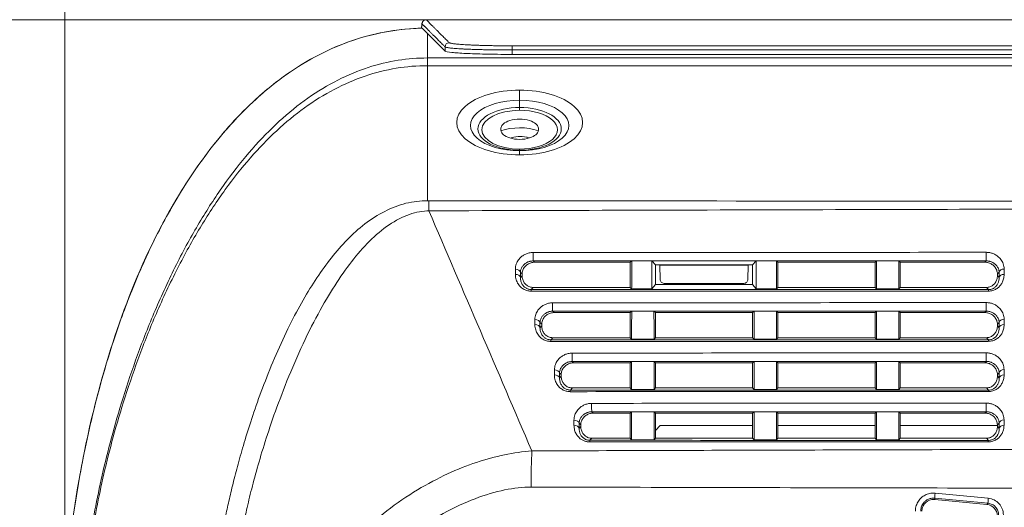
# Model space of a CAD drawing. Header units: millimetres. Extents: x 0 to 437, y 0 to 311.
# Tile 21 of 44: x 50 to 80, y 165 to 179. Entities that reach past the tile are written whole.
import ezdxf

# ---------------------------------------------------------------- set-up
doc = ezdxf.new("R2010")
doc.units = ezdxf.units.MM
for name, color, linetype, lineweight in [('APPARENT', 7, 'Continuous', 0), ('ARETES TANGENTES', 7, 'Continuous', 0), ('DIMENSIONS', 7, 'Continuous', 0)]:
    doc.layers.add(name, color=color, linetype=linetype, lineweight=lineweight)
doc.dimstyles.new('ISO-25', dxfattribs={"dimtxt": 2.5, "dimasz": 2.5, "dimexe": 1.25, "dimexo": 0.625, "dimtad": 1, "dimtxsty": 'Standard', "dimcen": 2.5, "dimadec": 0, "dimazin": 0, "dimtfac": 1, "dimtmove": 0, "dimatfit": 3, "dimfxl": 1, "dimarcsym": 0})

# ---------------------------------------------------------------- blocks, each defined once
blk = doc.blocks.new('D1')
h = blk.add_hatch(color=7)
h.paths.add_polyline_path([(38.317, 176.327), (38.817, 179.327), (39.317, 176.327)], flags=0)
h.paths.add_polyline_path([(39.317, 60.716), (38.817, 57.716), (38.317, 60.716)], flags=0)
at = {"layer": 'DIMENSIONS'}
for p, q in [((62.374, 179.327), (38.817, 179.327)), ((38.817, 176.327), (38.817, 124.459)), ((38.817, 119.873), (38.817, 129.045)), ((38.817, 60.716), (38.817, 124.459)), ((67.733, 57.716), (38.817, 57.716))]:
    blk.add_line(p, q, dxfattribs=at)
for points in [[(38.817, 179.327), (39.317, 176.327), (38.317, 176.327), (38.817, 179.327)], [(38.817, 57.716), (38.317, 60.716), (39.317, 60.716), (38.817, 57.716)]]:
    blk.add_lwpolyline(points, dxfattribs=at)
at = {"layer": 'DIMENSIONS', "char_height": 1.96986, "attachment_point": 5, "rotation": 90}
for s, insert in [('{\\fArial|b0|i0|c0|p0;}', (37.229, 128.693)), ('{\\fArial|b0|i0|c0|p0;486.4}{\\fArial|b0|i0|c0|p0;}', (37.229, 124.459)), ('{\\fArial|b0|i0|c0|p0;}', (37.229, 124.459)), ('{\\fArial|b0|i0|c0|p0;}', (37.229, 124.459)), ('{\\fArial|b0|i0|c0|p0;}', (37.229, 120.226))]:
    blk.add_mtext(s, dxfattribs=dict(at, insert=insert))
blk = doc.blocks.new('D2')
h = blk.add_hatch(color=7)
h.paths.add_polyline_path([(54.59, 187.02), (51.59, 187.52), (54.59, 188.02)], flags=0)
h.paths.add_polyline_path([(129.229, 188.02), (132.229, 187.52), (129.229, 187.02)], flags=0)
at = {"layer": 'DIMENSIONS'}
for p, q in [((51.59, 161.214), (51.59, 187.52)), ((54.59, 187.52), (91.823, 187.52)), ((96.056, 187.52), (86.884, 187.52)), ((129.229, 187.52), (91.823, 187.52)), ((132.229, 161.214), (132.229, 187.52))]:
    blk.add_line(p, q, dxfattribs=at)
for points in [[(51.59, 187.52), (54.59, 188.02), (54.59, 187.02), (51.59, 187.52)], [(132.229, 187.52), (129.229, 187.02), (129.229, 188.02), (132.229, 187.52)]]:
    blk.add_lwpolyline(points, dxfattribs=at)
at = {"layer": 'DIMENSIONS', "char_height": 1.96986, "attachment_point": 5}
for s, insert in [('{\\fArial|b0|i0|c0|p0;322.6}{\\fArial|b0|i0|c0|p0;}', (91.823, 189.107)), ('{\\fArial|b0|i0|c0|p0;}', (87.589, 189.107)), ('{\\fArial|b0|i0|c0|p0;}', (91.823, 189.107)), ('{\\fArial|b0|i0|c0|p0;}', (91.823, 189.107)), ('{\\fArial|b0|i0|c0|p0;}', (96.056, 189.107))]:
    blk.add_mtext(s, dxfattribs=dict(at, insert=insert))
blk = doc.blocks.new('D3')
h = blk.add_hatch(color=7)
h.paths.add_polyline_path([(211.99, 185.104), (208.99, 185.604), (211.99, 186.104)], flags=0)
h.paths.add_polyline_path([(240.209, 186.104), (243.209, 185.604), (240.209, 185.104)], flags=0)
at = {"layer": 'DIMENSIONS'}
for p, q in [((208.99, 170.102), (208.99, 185.604)), ((211.99, 185.604), (225.995, 185.604)), ((230.229, 185.604), (221.056, 185.604)), ((240.209, 185.604), (225.995, 185.604)), ((243.209, 165.348), (243.209, 185.604))]:
    blk.add_line(p, q, dxfattribs=at)
for points in [[(208.99, 185.604), (211.99, 186.104), (211.99, 185.104), (208.99, 185.604)], [(243.209, 185.604), (240.209, 185.104), (240.209, 186.104), (243.209, 185.604)]]:
    blk.add_lwpolyline(points, dxfattribs=at)
at = {"layer": 'DIMENSIONS', "char_height": 1.96986, "attachment_point": 5}
for s, insert in [('{\\fArial|b0|i0|c0|p0;136.9}{\\fArial|b0|i0|c0|p0;}', (225.995, 187.191)), ('{\\fArial|b0|i0|c0|p0;}', (221.762, 187.191)), ('{\\fArial|b0|i0|c0|p0;}', (225.995, 187.191)), ('{\\fArial|b0|i0|c0|p0;}', (225.995, 187.191)), ('{\\fArial|b0|i0|c0|p0;}', (230.229, 187.191))]:
    blk.add_mtext(s, dxfattribs=dict(at, insert=insert))

msp = doc.modelspace()

# ---------------------------------------------------------------- linework, layer by layer
at = {"layer": 'APPARENT'}
for p, q in [((62.41, 178.916), (62.935, 178.39)), ((118.887, 178.291), (64.932, 178.291)), ((64.597, 176.044), (64.597, 176.07)), ((65.722, 176.07), (65.722, 176.044)), ((68.46, 172.089), (68.502, 172.129)), ((69.21, 172.012), (69.103, 172.129)), ((72.218, 172.129), (72.11, 172.01)), ((72.86, 172.089), (72.817, 172.129)), ((75.76, 172.089), (75.802, 172.13)), ((76.51, 172.089), (76.466, 172.13)), ((65.604, 172.089), (65.813, 172.089)), ((65.813, 172.089), (68.46, 172.089)), ((68.46, 172.089), (68.46, 171.339)), ((69.21, 171.424), (69.21, 172.012)), ((69.335, 172.012), (69.21, 172.012)), ((71.985, 172.011), (69.335, 172.012)), ((69.346, 172.001), (69.335, 172.012)), ((69.351, 171.579), (69.346, 172.001)), ((71.973, 172), (69.346, 172.001)), ((71.968, 171.579), (71.973, 172)), ((71.973, 172), (71.985, 172.011)), ((72.11, 172.01), (71.985, 172.011)), ((72.11, 172.01), (72.11, 171.426)), ((72.86, 172.089), (75.76, 172.089)), ((72.86, 172.089), (72.86, 171.339)), ((75.76, 171.339), (75.76, 172.089)), ((76.51, 172.089), (76.51, 171.339)), ((76.51, 172.089), (78.877, 172.089)), ((79.038, 172.089), (78.877, 172.089)), ((65.235, 171.74), (65.235, 171.689)), ((79.41, 171.688), (79.41, 171.74)), ((65.565, 171.339), (65.821, 171.339)), ((68.46, 171.339), (65.821, 171.339)), ((68.46, 171.339), (68.501, 171.295)), ((69.106, 171.295), (69.21, 171.424)), ((69.21, 171.424), (72.11, 171.426)), ((71.848, 171.459), (69.471, 171.46)), ((72.11, 171.426), (72.215, 171.294)), ((72.86, 171.339), (72.817, 171.294)), ((75.76, 171.339), (72.86, 171.339)), ((75.76, 171.339), (75.802, 171.294)), ((76.51, 171.339), (76.467, 171.293)), ((78.861, 171.339), (76.51, 171.339)), ((79.081, 171.339), (78.861, 171.339)), ((66.187, 170.589), (68.46, 170.589)), ((68.46, 170.589), (68.502, 170.629)), ((68.46, 170.589), (68.46, 169.839)), ((69.21, 170.589), (69.167, 170.629)), ((69.21, 170.589), (69.21, 169.839)), ((69.21, 170.589), (72.11, 170.589)), ((72.11, 170.589), (72.152, 170.629)), ((72.11, 169.839), (72.11, 170.589)), ((72.86, 170.589), (72.817, 170.629)), ((72.86, 170.589), (75.76, 170.589)), ((72.86, 170.589), (72.86, 169.839)), ((75.76, 170.589), (75.802, 170.63)), ((75.76, 169.839), (75.76, 170.589)), ((76.51, 170.589), (76.467, 170.63)), ((76.51, 170.589), (78.876, 170.589)), ((76.51, 169.839), (76.51, 170.589)), ((79.038, 170.589), (78.876, 170.589)), ((65.818, 170.24), (65.818, 170.189)), ((79.41, 170.188), (79.41, 170.24)), ((66.148, 169.839), (66.404, 169.839)), ((68.46, 169.839), (66.404, 169.839)), ((68.46, 169.839), (68.501, 169.795)), ((68.501, 169.795), (69.168, 169.795)), ((69.21, 169.839), (69.168, 169.795)), ((72.11, 169.839), (69.21, 169.839)), ((72.11, 169.839), (72.152, 169.794)), ((72.86, 169.839), (72.817, 169.794)), ((75.76, 169.839), (72.86, 169.839)), ((75.76, 169.839), (75.802, 169.794)), ((76.51, 169.839), (76.467, 169.794)), ((78.86, 169.839), (76.51, 169.839)), ((79.081, 169.839), (78.86, 169.839)), ((66.771, 169.089), (68.46, 169.089)), ((68.46, 169.089), (68.501, 169.129)), ((68.46, 169.089), (68.46, 168.339)), ((69.21, 169.089), (69.168, 169.129)), ((69.21, 169.089), (69.21, 168.339)), ((69.21, 169.089), (72.11, 169.089)), ((72.11, 169.089), (72.152, 169.129)), ((72.11, 168.339), (72.11, 169.089)), ((72.86, 169.089), (72.817, 169.129)), ((72.86, 169.089), (75.76, 169.089)), ((72.86, 169.089), (72.86, 168.339)), ((75.76, 169.089), (75.802, 169.13)), ((75.76, 168.339), (75.76, 169.089)), ((76.51, 169.089), (76.466, 169.13)), ((76.51, 169.089), (76.51, 168.339)), ((76.51, 169.089), (78.875, 169.089)), ((79.038, 169.089), (78.875, 169.089)), ((66.401, 168.739), (66.401, 168.689)), ((79.41, 168.688), (79.41, 168.74)), ((66.732, 168.339), (66.987, 168.339)), ((68.46, 168.339), (66.987, 168.339)), ((68.46, 168.339), (68.501, 168.295)), ((68.501, 168.295), (69.168, 168.295)), ((69.21, 168.339), (69.168, 168.295)), ((72.11, 168.339), (69.21, 168.339)), ((72.11, 168.339), (72.152, 168.294)), ((72.152, 168.294), (72.817, 168.294)), ((72.86, 168.339), (72.817, 168.294)), ((75.76, 168.339), (72.86, 168.339)), ((75.76, 168.339), (75.802, 168.294)), ((75.802, 168.294), (76.467, 168.294)), ((76.51, 168.339), (76.467, 168.294)), ((78.86, 168.339), (76.51, 168.339)), ((79.081, 168.339), (78.86, 168.339)), ((67.354, 167.589), (68.46, 167.589)), ((68.46, 167.589), (68.501, 167.629)), ((68.46, 167.589), (68.46, 166.839)), ((69.168, 167.629), (68.501, 167.629)), ((69.21, 167.589), (69.168, 167.629)), ((69.21, 167.589), (69.21, 166.839)), ((69.21, 167.589), (72.11, 167.589)), ((72.11, 167.589), (72.152, 167.629)), ((72.11, 166.839), (72.11, 167.589)), ((72.817, 167.629), (72.152, 167.629)), ((72.86, 167.589), (72.817, 167.629)), ((72.86, 167.589), (72.86, 166.839)), ((72.86, 167.589), (75.76, 167.589)), ((75.76, 167.589), (75.803, 167.63)), ((75.76, 166.839), (75.76, 167.589)), ((76.51, 167.589), (76.467, 167.63)), ((76.51, 167.589), (78.875, 167.589)), ((76.51, 166.839), (76.51, 167.589)), ((79.038, 167.589), (78.875, 167.589)), ((66.985, 167.239), (66.985, 167.19)), ((69.21, 167.07), (69.356, 167.216)), ((69.356, 167.216), (72.11, 167.216)), ((72.86, 167.216), (75.76, 167.216)), ((76.51, 167.216), (79.41, 167.216)), ((79.41, 167.188), (79.41, 167.241)), ((67.315, 166.839), (67.57, 166.839)), ((68.46, 166.839), (67.57, 166.839)), ((68.46, 166.839), (68.501, 166.795)), ((69.21, 166.839), (69.168, 166.795)), ((72.11, 166.839), (69.21, 166.839)), ((72.11, 166.839), (72.152, 166.794)), ((72.86, 166.839), (72.817, 166.794)), ((75.76, 166.839), (72.86, 166.839)), ((75.76, 166.839), (75.802, 166.794)), ((76.51, 166.839), (76.467, 166.794)), ((78.859, 166.839), (76.51, 166.839)), ((79.081, 166.839), (78.859, 166.839)), ((68.501, 166.795), (69.168, 166.795)), ((72.152, 166.794), (72.817, 166.794)), ((75.802, 166.794), (76.467, 166.794)), ((77.547, 165.05), (77.543, 165.013)), ((79.094, 164.864), (77.543, 165.013))]:
    msp.add_line(p, q, dxfattribs=at)
for centre, major_axis, ratio, start_param, end_param in [((62.374, 179.202), (-0.0885, -0.0883), 0.997267, -2.353459, -0.785402), ((65.171, 175.585), (-1, 0), 0.515038, -2.151755, -0.965144), ((65.171, 175.585), (-0.5, 0), 0.515038, -1.95991, -0.94686), ((65.171, 175.585), (-0.5, 0), 0.515038, -2.170094, -1.95991)]:
    msp.add_ellipse(centre, major_axis=major_axis, ratio=ratio, start_param=start_param, end_param=end_param, dxfattribs=at)
for points, knots in [([(62.235, 179.074), (62.236, 179.102), (62.237, 179.127), (62.241, 179.173), (62.242, 179.192), (62.247, 179.218), (62.249, 179.225), (62.253, 179.242), (62.257, 179.25), (62.265, 179.266), (62.27, 179.274), (62.283, 179.289), (62.291, 179.296), (62.31, 179.31), (62.322, 179.317), (62.347, 179.325), (62.36, 179.327), (62.374, 179.327)], [0.0535041, 0.0535041, 0.0535041, 0.0535041, 0.0937267, 0.0937267, 0.1411236, 0.1411236, 0.158465, 0.158465, 0.1718647, 0.1718647, 0.1835159, 0.1835159, 0.1967699, 0.1967699, 0.2126612, 0.2126612, 0.2287326, 0.2287326, 0.2287326, 0.2287326]), ([(58.325, 177.774), (59.1, 178.302), (59.983, 178.705), (61.34, 179.009), (61.795, 179.064), (62.248, 179.075)], [0, 0, 0, 0, 1.124894, 1.124894, 1.669287, 1.669287, 1.669287, 1.669287]), ([(51.59, 161.214), (51.59, 162.344), (51.697, 163.477), (52.054, 165.982), (52.343, 167.352), (53.327, 170.818), (54.178, 172.946), (55.856, 175.391), (56.274, 175.92), (57.215, 176.914), (57.747, 177.381), (58.325, 177.774)], [0, 0, 0, 0, 1.355536, 1.355536, 3.099946, 3.099946, 5.892983, 5.892983, 6.700792, 6.700792, 7.539593, 7.539593, 7.539593, 7.539593])]:
    msp.add_open_spline(points, degree=3, knots=knots, dxfattribs=at)
for points in [[(62.249, 179.074), (62.276, 179.048), (62.33, 178.995), (62.383, 178.943), (62.41, 178.916)], [(64.932, 178.291), (64.616, 178.291), (64.109, 178.298), (63.528, 178.318), (63.11, 178.348), (62.952, 178.374), (62.935, 178.39)], [(64.597, 176.07), (64.597, 176.076), (64.596, 176.112), (64.654, 176.217), (64.847, 176.327), (65.16, 176.375), (65.472, 176.327), (65.665, 176.217), (65.723, 176.112), (65.722, 176.076), (65.722, 176.07)], [(65.722, 176.044), (65.722, 176.038), (65.723, 176.002), (65.665, 175.897), (65.472, 175.787), (65.16, 175.739), (64.847, 175.787), (64.654, 175.897), (64.596, 176.002), (64.597, 176.038), (64.597, 176.044)], [(68.501, 171.295), (68.502, 171.387), (68.502, 171.571), (68.502, 171.849), (68.502, 172.036), (68.502, 172.129)], [(69.103, 172.129), (68.902, 172.129), (68.702, 172.129), (68.502, 172.129)], [(69.103, 172.129), (69.103, 172.036), (69.104, 171.849), (69.105, 171.571), (69.106, 171.387), (69.106, 171.295)], [(72.215, 171.294), (72.216, 171.386), (72.216, 171.571), (72.217, 171.849), (72.218, 172.036), (72.218, 172.129)], [(72.817, 172.129), (72.617, 172.129), (72.418, 172.13), (72.218, 172.129)], [(72.817, 172.129), (72.817, 172.036), (72.817, 171.849), (72.817, 171.571), (72.817, 171.386), (72.817, 171.294)], [(75.802, 171.294), (75.802, 171.386), (75.802, 171.571), (75.802, 171.85), (75.802, 172.036), (75.802, 172.13)], [(76.466, 172.13), (76.245, 172.13), (76.024, 172.13), (75.802, 172.13)], [(76.466, 172.13), (76.466, 172.037), (76.467, 171.85), (76.467, 171.571), (76.467, 171.386), (76.467, 171.293)], [(65.604, 172.089), (65.57, 172.089), (65.499, 172.08), (65.394, 172.032), (65.309, 171.957), (65.248, 171.854), (65.235, 171.779), (65.235, 171.74)], [(79.41, 171.74), (79.41, 171.78), (79.395, 171.856), (79.335, 171.957), (79.251, 172.031), (79.148, 172.079), (79.074, 172.089), (79.038, 172.089)], [(65.235, 171.689), (65.235, 171.648), (65.247, 171.572), (65.296, 171.474), (65.366, 171.401), (65.461, 171.35), (65.53, 171.339), (65.565, 171.339)], [(69.351, 171.579), (69.351, 171.544), (69.378, 171.493), (69.426, 171.46), (69.471, 171.46)], [(71.848, 171.459), (71.893, 171.459), (71.941, 171.492), (71.968, 171.543), (71.968, 171.579)], [(79.081, 171.339), (79.115, 171.339), (79.184, 171.35), (79.279, 171.4), (79.351, 171.477), (79.398, 171.574), (79.41, 171.649), (79.41, 171.688)], [(68.501, 171.295), (68.703, 171.295), (68.904, 171.294), (69.106, 171.295)], [(72.215, 171.294), (72.416, 171.294), (72.617, 171.294), (72.817, 171.294)], [(75.802, 171.294), (76.024, 171.294), (76.246, 171.293), (76.467, 171.293)], [(66.187, 170.589), (66.153, 170.589), (66.083, 170.58), (65.977, 170.532), (65.892, 170.457), (65.832, 170.354), (65.818, 170.278), (65.818, 170.24)], [(68.501, 169.795), (68.501, 169.887), (68.501, 170.071), (68.501, 170.349), (68.502, 170.536), (68.502, 170.629)], [(69.167, 170.629), (68.945, 170.629), (68.723, 170.629), (68.502, 170.629)], [(69.167, 170.629), (69.167, 170.536), (69.168, 170.349), (69.168, 170.071), (69.168, 169.887), (69.168, 169.795)], [(72.817, 170.629), (72.595, 170.629), (72.374, 170.63), (72.152, 170.629)], [(72.152, 169.794), (72.152, 169.886), (72.152, 170.071), (72.152, 170.349), (72.152, 170.536), (72.152, 170.629)], [(72.817, 170.629), (72.817, 170.536), (72.817, 170.349), (72.817, 170.071), (72.817, 169.886), (72.817, 169.794)], [(76.467, 170.63), (76.245, 170.63), (76.024, 170.63), (75.802, 170.63)], [(75.802, 169.794), (75.802, 169.886), (75.802, 170.071), (75.803, 170.35), (75.802, 170.536), (75.802, 170.63)], [(76.467, 170.63), (76.467, 170.536), (76.467, 170.35), (76.467, 170.071), (76.467, 169.886), (76.467, 169.794)], [(79.41, 170.24), (79.41, 170.28), (79.395, 170.357), (79.335, 170.457), (79.251, 170.531), (79.147, 170.579), (79.074, 170.589), (79.038, 170.589)], [(65.818, 170.189), (65.818, 170.149), (65.83, 170.072), (65.879, 169.974), (65.95, 169.901), (66.044, 169.85), (66.113, 169.839), (66.148, 169.839)], [(79.081, 169.839), (79.116, 169.839), (79.184, 169.85), (79.279, 169.9), (79.351, 169.977), (79.398, 170.074), (79.41, 170.149), (79.41, 170.188)], [(72.152, 169.794), (72.374, 169.795), (72.596, 169.794), (72.817, 169.794)], [(75.802, 169.794), (76.024, 169.794), (76.245, 169.793), (76.467, 169.794)], [(66.771, 169.089), (66.737, 169.089), (66.666, 169.08), (66.561, 169.032), (66.475, 168.957), (66.415, 168.854), (66.401, 168.778), (66.401, 168.739)], [(68.501, 168.295), (68.501, 168.387), (68.501, 168.571), (68.501, 168.849), (68.501, 169.035), (68.501, 169.129)], [(69.168, 169.129), (68.946, 169.129), (68.723, 169.129), (68.501, 169.129)], [(69.168, 169.129), (69.168, 169.036), (69.168, 168.849), (69.168, 168.571), (69.168, 168.387), (69.168, 168.295)], [(69.168, 169.129), (69.5, 169.129), (70.165, 169.129), (71.16, 169.129), (71.821, 169.129), (72.152, 169.129)], [(72.817, 169.129), (72.595, 169.129), (72.374, 169.13), (72.152, 169.129)], [(72.152, 168.294), (72.152, 168.386), (72.152, 168.571), (72.152, 168.849), (72.152, 169.036), (72.152, 169.129)], [(72.817, 169.129), (72.817, 169.036), (72.817, 168.849), (72.817, 168.571), (72.817, 168.386), (72.817, 168.294)], [(75.802, 168.294), (75.802, 168.386), (75.802, 168.571), (75.802, 168.85), (75.802, 169.036), (75.802, 169.13)], [(76.466, 169.13), (76.245, 169.13), (76.024, 169.13), (75.802, 169.13)], [(76.466, 169.13), (76.466, 169.036), (76.467, 168.85), (76.467, 168.571), (76.467, 168.386), (76.467, 168.294)], [(79.41, 168.74), (79.41, 168.78), (79.395, 168.857), (79.334, 168.957), (79.251, 169.031), (79.147, 169.079), (79.074, 169.089), (79.038, 169.089)], [(66.401, 168.689), (66.401, 168.649), (66.414, 168.572), (66.463, 168.474), (66.533, 168.401), (66.628, 168.35), (66.697, 168.339), (66.732, 168.339)], [(79.081, 168.339), (79.116, 168.339), (79.185, 168.35), (79.28, 168.4), (79.351, 168.477), (79.398, 168.574), (79.41, 168.649), (79.41, 168.688)], [(67.354, 167.589), (67.32, 167.589), (67.25, 167.58), (67.144, 167.532), (67.059, 167.457), (66.998, 167.354), (66.985, 167.278), (66.985, 167.239)], [(68.501, 166.795), (68.501, 166.887), (68.501, 167.071), (68.501, 167.349), (68.501, 167.535), (68.501, 167.629)], [(69.168, 167.629), (69.168, 167.535), (69.168, 167.349), (69.168, 167.071), (69.168, 166.887), (69.168, 166.795)], [(72.152, 166.794), (72.152, 166.886), (72.152, 167.071), (72.152, 167.349), (72.152, 167.536), (72.152, 167.629)], [(72.817, 167.629), (72.817, 167.536), (72.817, 167.349), (72.817, 167.071), (72.817, 166.886), (72.817, 166.794)], [(75.802, 166.794), (75.802, 166.886), (75.802, 167.071), (75.802, 167.35), (75.803, 167.536), (75.803, 167.63)], [(76.467, 167.63), (76.245, 167.629), (76.024, 167.63), (75.803, 167.63)], [(76.467, 167.63), (76.467, 167.536), (76.467, 167.35), (76.467, 167.071), (76.467, 166.886), (76.467, 166.794)], [(79.41, 167.241), (79.41, 167.281), (79.394, 167.357), (79.334, 167.458), (79.251, 167.531), (79.147, 167.579), (79.074, 167.589), (79.038, 167.589)], [(66.985, 167.19), (66.985, 167.149), (66.997, 167.072), (67.046, 166.974), (67.117, 166.9), (67.211, 166.85), (67.28, 166.839), (67.315, 166.839)], [(79.081, 166.839), (79.116, 166.839), (79.185, 166.85), (79.28, 166.901), (79.352, 166.977), (79.398, 167.074), (79.41, 167.148), (79.41, 167.188)], [(77.543, 165.013), (77.415, 165.025), (77.261, 164.938), (77.16, 164.793), (77.16, 164.665)], [(79.41, 164.517), (79.41, 164.623), (79.333, 164.765), (79.199, 164.854), (79.094, 164.864)]]:
    msp.add_open_spline(points, degree=3, dxfattribs=at)
at = {"layer": 'ARETES TANGENTES'}
for p, q in [((62.374, 179.326), (62.374, 179.327)), ((121.445, 179.326), (62.374, 179.326)), ((62.41, 178.916), (62.41, 178.184)), ((62.935, 178.516), (62.935, 178.39)), ((64.932, 178.548), (118.887, 178.548)), ((64.932, 178.423), (64.932, 178.548)), ((118.887, 178.423), (64.932, 178.423)), ((64.932, 178.423), (64.932, 178.291)), ((62.41, 177.955), (62.41, 178.184)), ((62.41, 178.184), (121.41, 178.184)), ((58.325, 177.774), (58.325, 177.774)), ((121.41, 177.955), (62.41, 177.955)), ((62.41, 173.924), (62.41, 177.955)), ((65.16, 177.224), (65.16, 176.926)), ((65.16, 176.708), (65.16, 176.926)), ((65.16, 176.708), (65.16, 176.623)), ((65.16, 175.43), (65.16, 175.465)), ((65.16, 175.43), (65.16, 175.417)), ((65.16, 175.293), (65.16, 175.417)), ((62.451, 173.924), (62.41, 173.924)), ((62.45, 173.624), (62.393, 173.62)), ((65.562, 172.129), (65.604, 172.089)), ((76.466, 172.13), (79.081, 172.13)), ((79.081, 172.13), (79.038, 172.089)), ((65.033, 171.728), (65.033, 171.881)), ((65.184, 171.788), (65.235, 171.74)), ((65.184, 171.635), (65.184, 171.788)), ((65.184, 171.635), (65.235, 171.689)), ((79.463, 171.79), (79.41, 171.74)), ((79.463, 171.632), (79.41, 171.688)), ((79.463, 171.79), (79.463, 171.632)), ((65.506, 171.277), (65.565, 171.339)), ((79.143, 171.273), (79.081, 171.339)), ((65.615, 170.228), (65.616, 170.38)), ((66.145, 170.629), (66.187, 170.589)), ((79.081, 170.63), (79.038, 170.589)), ((65.767, 170.288), (65.818, 170.24)), ((65.767, 170.135), (65.767, 170.288)), ((65.767, 170.135), (65.818, 170.189)), ((79.463, 170.291), (79.41, 170.24)), ((79.463, 170.131), (79.41, 170.188)), ((79.463, 170.291), (79.463, 170.131)), ((66.09, 169.777), (66.148, 169.839)), ((79.143, 169.773), (79.081, 169.839)), ((66.198, 168.728), (66.198, 168.88)), ((66.729, 169.129), (66.771, 169.089)), ((79.081, 169.13), (79.038, 169.089)), ((66.351, 168.787), (66.401, 168.739)), ((66.351, 168.636), (66.351, 168.787)), ((66.351, 168.636), (66.401, 168.689)), ((79.463, 168.791), (79.41, 168.74)), ((79.463, 168.631), (79.41, 168.688)), ((79.463, 168.791), (79.463, 168.631)), ((66.673, 168.277), (66.732, 168.339)), ((79.143, 168.273), (79.081, 168.339)), ((67.312, 167.629), (67.354, 167.589)), ((79.081, 167.63), (79.038, 167.589)), ((66.78, 167.229), (66.78, 167.379)), ((66.934, 167.287), (66.985, 167.239)), ((66.934, 167.136), (66.934, 167.287)), ((66.934, 167.136), (66.985, 167.19)), ((79.463, 167.291), (79.41, 167.241)), ((79.463, 167.13), (79.41, 167.188)), ((79.463, 167.291), (79.463, 167.13)), ((67.257, 166.777), (67.315, 166.839)), ((79.143, 166.773), (79.081, 166.839)), ((77.554, 165.199), (79.138, 165.047)), ((77.547, 165.05), (79.131, 164.898)), ((79.131, 164.898), (79.094, 164.864))]:
    msp.add_line(p, q, dxfattribs=at)
for centre, major_axis, ratio, start_param, end_param in [((63.06, 178.516), (-0.0885, -0.0883), 0.997265, -2.353459, -0.785402), ((65.16, 176.259), (1.878, 0), 0.514023, 1.570796, 4.712389), ((65.16, 176.259), (-1.878, 0), 0.514023, 1.570796, 4.712389), ((65.16, 176.171), (1.468, 0), 0.514023, 1.570796, 4.712389), ((65.16, 176.171), (-1.468, 0), 0.514023, 1.570796, 4.712389), ((65.16, 176.069), (-1.243, 0), 0.514023, -1.570796, 1.570796), ((65.16, 176.044), (-1.126, 0), 0.514023, -1.570796, 1.570796), ((65.16, 176.069), (1.243, 0), 0.514023, -1.570796, 1.570796), ((65.16, 176.044), (1.126, 0), 0.514023, 4.712389, 7.853982), ((62.451, 172.53), (0.001, 1.625), 0.001224, 0.539868, 0.832069), ((65.562, 172.279), (0, 0.15), 0.007829, 0.825233, 3.080504), ((79.081, 172.28), (0, 0.15), 0.008329, 0.782519, 3.08051), ((65.034, 171.779), (-0.15, 0), 0.676165, -3.058767, -1.562807), ((79.612, 171.781), (-0.15, 0), 0.710288, -1.562613, -0.086672), ((65.034, 171.627), (-0.15, 0), 0.675866, -3.058797, -1.562096), ((79.612, 171.622), (-0.15, 0), 0.710275, -1.561885, -0.086671), ((65.506, 171.127), (0, 0.15), 0.015389, 0.061099, 0.828421), ((79.143, 171.124), (0, 0.15), 0.016197, 0.061095, 0.782579), ((66.146, 170.779), (0, 0.15), 0.017308, 0.827081, 3.080497), ((79.082, 170.78), (0, 0.15), 0.018105, 0.782849, 3.080502), ((65.618, 170.279), (-0.15, 0), 0.674654, -3.058922, -1.555594), ((79.612, 170.281), (-0.15, 0), 0.710164, -1.555573, -0.086657), ((65.618, 170.127), (-0.15, 0), 0.674331, -3.058954, -1.554824), ((79.612, 170.122), (-0.15, 0), 0.710151, -1.554801, -0.086655), ((66.09, 169.627), (0, 0.15), 0.025493, 0.061111, 0.83058), ((79.143, 169.624), (0, 0.15), 0.026431, 0.061108, 0.782961), ((66.729, 169.279), (0, 0.15), 0.02757, 0.82913, 3.080483), ((79.082, 169.28), (0, 0.15), 0.028451, 0.783258, 3.080487), ((66.201, 168.779), (-0.15, 0), 0.673012, -3.059089, -1.547761), ((79.613, 168.782), (-0.15, 0), 0.710032, -1.548138, -0.086641), ((66.201, 168.628), (-0.15, 0), 0.672662, -3.059123, -1.546926), ((79.613, 168.622), (-0.15, 0), 0.710017, -1.54732, -0.086639), ((66.673, 168.127), (0, 0.15), 0.03644, 0.061132, 0.83298), ((79.143, 168.124), (0, 0.15), 0.037277, 0.061129, 0.78343), ((67.312, 167.779), (0, 0.15), 0.038716, 0.83141, 3.08046), ((79.082, 167.78), (0, 0.15), 0.039426, 0.783758, 3.080464), ((66.785, 167.278), (-0.15, 0), 0.671222, -3.059269, -1.539226), ((66.785, 167.128), (-0.15, 0), 0.670842, -3.059306, -1.53832), ((79.613, 167.282), (-0.15, 0), 0.709888, -1.540272, -0.086623), ((79.613, 167.121), (-0.15, 0), 0.709872, -1.539401, -0.086621), ((67.257, 166.628), (0, 0.15), 0.048338, 0.061162, 0.835658), ((79.143, 166.624), (0, 0.15), 0.048795, 0.061159, 0.784001), ((65.585, 165.382), (0.004, 1.625), 0.052336, 0.844736, 1.570919), ((77.561, 165.199), (-0.014, -0.149), 0.052096, -1.56578, -0.061166), ((79.146, 165.047), (-0.014, -0.149), 0.052096, -1.565781, -0.061167)]:
    msp.add_ellipse(centre, major_axis=major_axis, ratio=ratio, start_param=start_param, end_param=end_param, dxfattribs=at)
msp.add_open_spline([(62.249, 179.202), (62.248, 179.203), (62.247, 179.201), (62.244, 179.19), (62.241, 179.17), (62.239, 179.141), (62.237, 179.108), (62.236, 179.084), (62.235, 179.074)], degree=3, knots=[0, 0, 0, 0, 0.125, 0.25, 0.375, 0.5, 0.625, 0.7063577, 0.7063577, 0.7063577, 0.7063577], dxfattribs=at)
for points in [[(62.935, 178.516), (62.916, 178.535), (62.878, 178.573), (62.825, 178.626), (62.776, 178.675), (62.73, 178.721), (62.687, 178.764), (62.647, 178.804), (62.61, 178.841), (62.575, 178.876), (62.542, 178.909), (62.512, 178.939), (62.484, 178.967), (62.457, 178.994), (62.433, 179.018), (62.41, 179.041), (62.388, 179.063), (62.368, 179.083), (62.349, 179.102), (62.332, 179.119), (62.316, 179.136), (62.3, 179.151), (62.286, 179.165), (62.273, 179.178), (62.261, 179.19), (62.253, 179.197), (62.249, 179.202)], [(63.06, 178.641), (63.041, 178.66), (63.003, 178.698), (62.95, 178.751), (62.901, 178.8), (62.855, 178.846), (62.812, 178.889), (62.772, 178.929), (62.735, 178.966), (62.7, 179.001), (62.667, 179.033), (62.637, 179.064), (62.609, 179.092), (62.582, 179.119), (62.557, 179.143), (62.534, 179.166), (62.513, 179.188), (62.493, 179.208), (62.474, 179.227), (62.457, 179.244), (62.44, 179.26), (62.425, 179.276), (62.411, 179.29), (62.398, 179.303), (62.385, 179.315), (62.378, 179.323), (62.374, 179.326)], [(62.249, 179.074), (61.914, 179.067), (61.246, 179.003), (60.262, 178.761), (59.302, 178.373), (58.649, 177.994), (58.325, 177.774)], [(64.932, 178.548), (64.882, 178.548), (64.783, 178.548), (64.634, 178.549), (64.487, 178.55), (64.343, 178.552), (64.203, 178.555), (64.067, 178.559), (63.937, 178.562), (63.813, 178.567), (63.696, 178.572), (63.588, 178.577), (63.487, 178.583), (63.396, 178.589), (63.315, 178.596), (63.244, 178.603), (63.184, 178.61), (63.135, 178.618), (63.098, 178.625), (63.072, 178.633), (63.063, 178.638), (63.06, 178.641)], [(64.932, 178.423), (64.879, 178.423), (64.773, 178.423), (64.614, 178.424), (64.457, 178.425), (64.304, 178.428), (64.154, 178.43), (64.009, 178.434), (63.87, 178.438), (63.738, 178.442), (63.614, 178.447), (63.498, 178.452), (63.391, 178.458), (63.294, 178.465), (63.207, 178.471), (63.132, 178.478), (63.067, 178.485), (63.015, 178.493), (62.975, 178.5), (62.948, 178.508), (62.938, 178.513), (62.935, 178.516)], [(62.41, 178.184), (62.123, 178.184), (61.538, 178.139), (60.646, 177.928), (59.734, 177.554), (58.835, 177.009), (57.984, 176.317), (57.178, 175.492), (56.409, 174.527), (55.685, 173.434), (55.003, 172.219), (54.337, 170.807), (53.81, 169.486), (53.366, 168.192), (53.009, 166.978), (52.729, 165.859), (52.508, 164.818), (52.339, 163.831), (52.218, 162.899), (52.144, 162.022), (52.127, 161.475), (52.127, 161.214)], [(58.325, 177.774), (57.986, 177.543), (57.303, 177.006), (56.292, 175.959), (55.318, 174.662), (54.383, 173.057), (53.637, 171.412), (53.089, 169.915), (52.685, 168.587), (52.372, 167.36), (52.134, 166.251), (51.95, 165.226), (51.809, 164.276), (51.708, 163.407), (51.639, 162.602), (51.6, 161.87), (51.591, 161.425), (51.591, 161.214)], [(62.41, 177.955), (62.102, 177.955), (61.48, 177.904), (60.548, 177.671), (59.624, 177.275), (58.735, 176.721), (57.906, 176.034), (57.121, 175.224), (56.372, 174.279), (55.663, 173.209), (54.994, 172.019), (54.338, 170.633), (53.818, 169.334), (53.379, 168.061), (53.026, 166.865), (52.749, 165.763), (52.532, 164.736), (52.364, 163.765), (52.245, 162.851), (52.173, 161.994), (52.156, 161.466), (52.156, 161.214)], [(62.41, 173.924), (62.196, 173.926), (61.77, 173.876), (61.126, 173.632), (60.532, 173.247), (60.005, 172.769), (59.54, 172.234), (59.109, 171.638), (58.7, 170.976), (58.299, 170.226), (57.887, 169.339), (57.521, 168.432), (57.224, 167.6), (56.989, 166.866), (56.799, 166.214), (56.642, 165.621), (56.512, 165.084), (56.405, 164.597), (56.317, 164.155), (56.243, 163.749), (56.182, 163.372), (56.132, 163.019), (56.092, 162.693), (56.06, 162.393), (56.037, 162.117), (56.02, 161.862), (56.01, 161.628), (56.006, 161.412), (56.006, 161.278), (56.006, 161.214)], [(80.781, 173.911), (74.671, 173.915), (68.561, 173.919), (62.451, 173.924)], [(62.393, 173.62), (62.196, 173.609), (61.8, 173.524), (61.182, 173.181), (60.601, 172.662), (60.078, 172.041), (59.579, 171.311), (59.089, 170.463), (58.563, 169.389), (58.094, 168.257), (57.736, 167.264), (57.465, 166.415), (57.25, 165.661), (57.08, 164.993), (56.946, 164.4), (56.838, 163.87), (56.75, 163.384), (56.678, 162.938), (56.62, 162.534), (56.572, 162.169), (56.533, 161.839), (56.499, 161.541), (56.482, 161.36), (56.473, 161.274)], [(80.781, 173.676), (78.915, 173.671), (75.002, 173.66), (68.852, 173.643), (64.576, 173.631), (62.45, 173.624)], [(62.45, 173.624), (63.476, 171.237), (64.501, 168.849), (65.523, 166.461)], [(65.033, 171.881), (65.033, 171.91), (65.039, 171.965), (65.059, 172.038), (65.088, 172.103), (65.124, 172.159), (65.164, 172.208), (65.207, 172.25), (65.252, 172.284), (65.296, 172.312), (65.342, 172.335), (65.39, 172.353), (65.442, 172.368), (65.499, 172.378), (65.54, 172.381), (65.561, 172.381)], [(65.184, 171.788), (65.184, 171.808), (65.189, 171.845), (65.204, 171.895), (65.226, 171.94), (65.252, 171.978), (65.281, 172.012), (65.312, 172.04), (65.344, 172.063), (65.375, 172.082), (65.407, 172.098), (65.441, 172.111), (65.478, 172.121), (65.518, 172.127), (65.547, 172.129), (65.562, 172.129)], [(65.561, 172.381), (67.258, 172.381), (70.548, 172.383), (74.989, 172.385), (77.763, 172.386), (79.081, 172.386)], [(65.562, 172.129), (66.063, 172.129), (67.054, 172.129), (68.023, 172.129), (68.502, 172.129)], [(69.103, 172.129), (69.638, 172.129), (70.694, 172.13), (71.716, 172.129), (72.218, 172.129)], [(72.817, 172.129), (73.327, 172.13), (74.335, 172.13), (75.317, 172.13), (75.802, 172.13)], [(79.081, 172.386), (79.099, 172.386), (79.135, 172.384), (79.183, 172.377), (79.23, 172.366), (79.277, 172.35), (79.325, 172.329), (79.375, 172.301), (79.424, 172.266), (79.472, 172.223), (79.515, 172.172), (79.553, 172.114), (79.585, 172.046), (79.606, 171.968), (79.611, 171.915), (79.611, 171.888)], [(79.081, 172.13), (79.094, 172.13), (79.119, 172.129), (79.153, 172.124), (79.187, 172.116), (79.22, 172.106), (79.254, 172.091), (79.289, 172.072), (79.325, 172.048), (79.359, 172.019), (79.39, 171.984), (79.418, 171.945), (79.441, 171.898), (79.458, 171.845), (79.462, 171.809), (79.463, 171.79)], [(79.611, 171.888), (79.612, 171.835), (79.61, 171.782), (79.611, 171.729)], [(65.504, 171.229), (65.489, 171.229), (65.456, 171.23), (65.404, 171.238), (65.349, 171.254), (65.295, 171.277), (65.243, 171.308), (65.197, 171.345), (65.154, 171.388), (65.115, 171.44), (65.082, 171.499), (65.055, 171.567), (65.038, 171.643), (65.033, 171.699), (65.033, 171.728)], [(65.506, 171.277), (65.495, 171.277), (65.472, 171.278), (65.436, 171.284), (65.398, 171.295), (65.36, 171.312), (65.324, 171.334), (65.292, 171.36), (65.263, 171.391), (65.237, 171.428), (65.214, 171.471), (65.197, 171.52), (65.186, 171.574), (65.183, 171.614), (65.184, 171.635)], [(79.611, 171.729), (79.611, 171.704), (79.608, 171.657), (79.595, 171.592), (79.576, 171.533), (79.552, 171.481), (79.525, 171.435), (79.494, 171.394), (79.46, 171.357), (79.421, 171.324), (79.378, 171.294), (79.328, 171.268), (79.272, 171.247), (79.208, 171.233), (79.164, 171.23), (79.141, 171.23)], [(79.463, 171.632), (79.463, 171.614), (79.462, 171.58), (79.454, 171.533), (79.442, 171.491), (79.426, 171.453), (79.408, 171.42), (79.387, 171.391), (79.364, 171.365), (79.338, 171.341), (79.308, 171.319), (79.273, 171.301), (79.234, 171.286), (79.189, 171.276), (79.159, 171.273), (79.143, 171.273)], [(79.141, 171.23), (77.804, 171.23), (75, 171.23), (70.51, 171.229), (67.208, 171.229), (65.504, 171.229)], [(79.143, 171.273), (77.807, 171.274), (75.001, 171.274), (70.513, 171.276), (67.208, 171.276), (65.506, 171.277)], [(65.616, 170.38), (65.616, 170.409), (65.621, 170.464), (65.641, 170.537), (65.671, 170.602), (65.706, 170.659), (65.747, 170.708), (65.79, 170.75), (65.834, 170.784), (65.879, 170.811), (65.924, 170.834), (65.972, 170.853), (66.024, 170.868), (66.081, 170.878), (66.122, 170.88), (66.144, 170.88)], [(66.144, 170.88), (67.662, 170.881), (70.658, 170.882), (74.955, 170.884), (77.727, 170.886), (79.08, 170.886)], [(79.08, 170.886), (79.098, 170.886), (79.134, 170.884), (79.183, 170.877), (79.23, 170.866), (79.277, 170.85), (79.325, 170.829), (79.375, 170.801), (79.424, 170.765), (79.472, 170.722), (79.515, 170.671), (79.553, 170.613), (79.584, 170.545), (79.605, 170.467), (79.61, 170.415), (79.61, 170.388)], [(65.767, 170.288), (65.768, 170.307), (65.773, 170.345), (65.788, 170.395), (65.809, 170.439), (65.835, 170.478), (65.864, 170.512), (65.895, 170.54), (65.927, 170.563), (65.959, 170.582), (65.991, 170.598), (66.025, 170.611), (66.062, 170.621), (66.102, 170.627), (66.13, 170.629), (66.145, 170.629)], [(66.145, 170.629), (66.541, 170.629), (67.33, 170.629), (68.112, 170.629), (68.502, 170.629)], [(69.167, 170.629), (69.671, 170.629), (70.673, 170.63), (71.661, 170.629), (72.152, 170.629)], [(72.817, 170.629), (73.322, 170.629), (74.324, 170.63), (75.312, 170.63), (75.802, 170.63)], [(76.467, 170.63), (76.908, 170.63), (77.786, 170.63), (78.652, 170.63), (79.081, 170.63)], [(79.081, 170.63), (79.094, 170.63), (79.12, 170.629), (79.154, 170.624), (79.187, 170.616), (79.221, 170.606), (79.255, 170.591), (79.29, 170.572), (79.325, 170.548), (79.36, 170.519), (79.391, 170.484), (79.419, 170.444), (79.442, 170.398), (79.458, 170.345), (79.463, 170.309), (79.463, 170.291)], [(79.61, 170.388), (79.611, 170.335), (79.609, 170.282), (79.61, 170.228)], [(66.087, 169.728), (66.071, 169.728), (66.039, 169.73), (65.987, 169.738), (65.933, 169.754), (65.878, 169.777), (65.826, 169.808), (65.78, 169.844), (65.737, 169.888), (65.698, 169.939), (65.664, 169.999), (65.638, 170.067), (65.62, 170.143), (65.615, 170.199), (65.615, 170.228)], [(66.09, 169.777), (66.079, 169.777), (66.056, 169.778), (66.02, 169.784), (65.982, 169.795), (65.944, 169.812), (65.908, 169.834), (65.876, 169.86), (65.847, 169.891), (65.821, 169.928), (65.798, 169.971), (65.78, 170.019), (65.769, 170.074), (65.767, 170.114), (65.767, 170.135)], [(79.61, 170.228), (79.61, 170.204), (79.607, 170.157), (79.594, 170.092), (79.575, 170.034), (79.552, 169.982), (79.524, 169.935), (79.494, 169.895), (79.46, 169.858), (79.421, 169.825), (79.378, 169.795), (79.328, 169.769), (79.272, 169.747), (79.207, 169.733), (79.163, 169.73), (79.14, 169.73)], [(79.463, 170.131), (79.463, 170.114), (79.462, 170.08), (79.454, 170.033), (79.442, 169.991), (79.427, 169.954), (79.408, 169.92), (79.388, 169.891), (79.364, 169.865), (79.338, 169.841), (79.308, 169.819), (79.274, 169.801), (79.235, 169.786), (79.19, 169.776), (79.159, 169.773), (79.143, 169.773)], [(79.143, 169.773), (77.745, 169.774), (74.905, 169.775), (70.561, 169.776), (67.587, 169.777), (66.09, 169.777)], [(79.14, 169.73), (77.741, 169.73), (74.903, 169.73), (70.558, 169.729), (67.586, 169.729), (66.087, 169.728)], [(66.198, 168.88), (66.198, 168.909), (66.203, 168.963), (66.224, 169.037), (66.253, 169.102), (66.288, 169.158), (66.329, 169.208), (66.372, 169.249), (66.417, 169.283), (66.461, 169.311), (66.507, 169.334), (66.554, 169.353), (66.607, 169.367), (66.663, 169.377), (66.705, 169.38), (66.726, 169.38)], [(66.726, 169.38), (68.117, 169.381), (70.89, 169.382), (75.005, 169.384), (77.726, 169.385), (79.079, 169.386)], [(79.079, 169.386), (79.097, 169.386), (79.133, 169.384), (79.182, 169.377), (79.229, 169.366), (79.277, 169.35), (79.325, 169.328), (79.374, 169.3), (79.424, 169.265), (79.471, 169.222), (79.515, 169.171), (79.553, 169.112), (79.584, 169.044), (79.605, 168.967), (79.609, 168.915), (79.609, 168.888)], [(66.351, 168.787), (66.351, 168.807), (66.356, 168.844), (66.371, 168.895), (66.393, 168.939), (66.419, 168.978), (66.448, 169.011), (66.479, 169.04), (66.51, 169.063), (66.542, 169.082), (66.574, 169.098), (66.608, 169.11), (66.645, 169.12), (66.685, 169.127), (66.714, 169.129), (66.729, 169.129)], [(66.729, 169.129), (67.024, 169.129), (67.616, 169.129), (68.206, 169.129), (68.501, 169.129)], [(72.817, 169.129), (73.316, 169.129), (74.313, 169.13), (75.307, 169.13), (75.802, 169.13)], [(76.466, 169.13), (76.904, 169.13), (77.777, 169.13), (78.647, 169.13), (79.081, 169.13)], [(79.081, 169.13), (79.095, 169.13), (79.12, 169.129), (79.154, 169.124), (79.188, 169.116), (79.221, 169.105), (79.255, 169.091), (79.291, 169.072), (79.326, 169.048), (79.36, 169.018), (79.391, 168.984), (79.419, 168.944), (79.442, 168.898), (79.458, 168.845), (79.463, 168.809), (79.463, 168.791)], [(79.609, 168.888), (79.61, 168.835), (79.608, 168.781), (79.609, 168.728)], [(66.669, 168.228), (66.654, 168.228), (66.622, 168.23), (66.57, 168.238), (66.516, 168.253), (66.461, 168.276), (66.41, 168.307), (66.363, 168.344), (66.32, 168.387), (66.281, 168.438), (66.247, 168.498), (66.22, 168.566), (66.202, 168.642), (66.198, 168.699), (66.198, 168.728)], [(66.673, 168.277), (66.662, 168.277), (66.64, 168.278), (66.604, 168.284), (66.566, 168.295), (66.528, 168.312), (66.492, 168.334), (66.46, 168.36), (66.431, 168.391), (66.404, 168.428), (66.382, 168.471), (66.364, 168.519), (66.353, 168.574), (66.35, 168.615), (66.351, 168.636)], [(79.609, 168.728), (79.609, 168.704), (79.606, 168.657), (79.593, 168.592), (79.575, 168.534), (79.551, 168.482), (79.524, 168.436), (79.493, 168.395), (79.459, 168.359), (79.421, 168.325), (79.378, 168.295), (79.328, 168.269), (79.271, 168.248), (79.206, 168.233), (79.162, 168.23), (79.139, 168.23)], [(79.463, 168.631), (79.464, 168.613), (79.462, 168.579), (79.455, 168.533), (79.443, 168.491), (79.427, 168.454), (79.409, 168.421), (79.388, 168.391), (79.365, 168.365), (79.339, 168.341), (79.309, 168.32), (79.275, 168.301), (79.235, 168.286), (79.19, 168.276), (79.159, 168.273), (79.143, 168.273)], [(79.139, 168.23), (77.722, 168.23), (74.914, 168.23), (70.756, 168.229), (68.027, 168.229), (66.669, 168.228)], [(79.143, 168.273), (77.727, 168.274), (74.916, 168.275), (70.761, 168.276), (68.029, 168.277), (66.673, 168.277)], [(66.78, 167.379), (66.78, 167.408), (66.786, 167.462), (66.806, 167.536), (66.835, 167.601), (66.871, 167.658), (66.911, 167.707), (66.954, 167.749), (66.999, 167.783), (67.043, 167.811), (67.089, 167.834), (67.137, 167.852), (67.189, 167.867), (67.246, 167.877), (67.287, 167.88), (67.308, 167.88)], [(67.308, 167.88), (68.639, 167.88), (71.278, 167.882), (75.203, 167.884), (77.788, 167.885), (79.078, 167.886)], [(79.078, 167.886), (79.095, 167.886), (79.129, 167.884), (79.174, 167.878), (79.219, 167.868), (79.263, 167.854), (79.307, 167.836), (79.353, 167.813), (79.399, 167.783), (79.444, 167.747), (79.486, 167.704), (79.525, 167.654), (79.559, 167.598), (79.586, 167.533), (79.604, 167.461), (79.608, 167.413), (79.608, 167.388)], [(66.934, 167.287), (66.935, 167.306), (66.94, 167.344), (66.955, 167.394), (66.976, 167.438), (67.002, 167.477), (67.031, 167.511), (67.062, 167.54), (67.094, 167.563), (67.125, 167.582), (67.158, 167.598), (67.192, 167.61), (67.228, 167.62), (67.268, 167.627), (67.297, 167.629), (67.312, 167.629)], [(67.312, 167.629), (67.51, 167.629), (67.907, 167.629), (68.303, 167.629), (68.501, 167.629)], [(69.168, 167.629), (69.667, 167.629), (70.663, 167.629), (71.656, 167.629), (72.152, 167.629)], [(72.817, 167.629), (73.317, 167.629), (74.313, 167.63), (75.307, 167.63), (75.803, 167.63)], [(76.467, 167.63), (76.904, 167.63), (77.776, 167.63), (78.647, 167.63), (79.081, 167.63)], [(79.081, 167.63), (79.094, 167.63), (79.117, 167.629), (79.15, 167.625), (79.181, 167.618), (79.212, 167.609), (79.244, 167.596), (79.276, 167.581), (79.309, 167.56), (79.341, 167.536), (79.372, 167.506), (79.4, 167.473), (79.425, 167.434), (79.445, 167.39), (79.459, 167.341), (79.463, 167.308), (79.463, 167.291)], [(67.252, 166.728), (67.238, 166.728), (67.211, 166.73), (67.173, 166.734), (67.137, 166.742), (67.101, 166.753), (67.065, 166.767), (67.027, 166.786), (66.988, 166.81), (66.95, 166.84), (66.912, 166.876), (66.877, 166.919), (66.846, 166.967), (66.819, 167.022), (66.798, 167.083), (66.784, 167.152), (66.78, 167.202), (66.78, 167.229)], [(67.257, 166.777), (67.247, 166.777), (67.228, 166.778), (67.202, 166.782), (67.177, 166.787), (67.152, 166.795), (67.126, 166.805), (67.1, 166.819), (67.074, 166.836), (67.047, 166.858), (67.021, 166.884), (66.997, 166.914), (66.976, 166.949), (66.959, 166.988), (66.945, 167.032), (66.936, 167.081), (66.934, 167.117), (66.934, 167.136)], [(79.608, 167.228), (79.608, 167.203), (79.605, 167.157), (79.592, 167.092), (79.574, 167.034), (79.55, 166.982), (79.523, 166.936), (79.493, 166.896), (79.459, 166.859), (79.421, 166.826), (79.378, 166.796), (79.328, 166.769), (79.271, 166.748), (79.206, 166.733), (79.161, 166.73), (79.138, 166.73)], [(79.463, 167.13), (79.464, 167.113), (79.462, 167.079), (79.455, 167.033), (79.443, 166.991), (79.427, 166.954), (79.409, 166.921), (79.389, 166.892), (79.366, 166.866), (79.34, 166.842), (79.31, 166.82), (79.275, 166.801), (79.236, 166.786), (79.19, 166.776), (79.159, 166.773), (79.143, 166.773)], [(79.608, 167.388), (79.609, 167.335), (79.607, 167.281), (79.608, 167.228)], [(79.138, 166.73), (77.858, 166.73), (75.283, 166.73), (71.318, 166.729), (68.624, 166.728), (67.252, 166.728)], [(79.143, 166.773), (77.864, 166.774), (75.287, 166.775), (71.324, 166.776), (68.627, 166.777), (67.257, 166.777)], [(58.587, 159.173), (58.601, 159.569), (58.648, 160.334), (58.848, 161.408), (59.182, 162.325), (59.669, 163.154), (60.334, 163.943), (61.18, 164.688), (62.118, 165.324), (63.02, 165.796), (63.878, 166.136), (64.71, 166.362), (65.253, 166.442), (65.523, 166.461)], [(65.523, 166.461), (68.196, 166.47), (73.311, 166.486), (78.241, 166.5), (80.711, 166.506)], [(59.651, 159.173), (59.651, 159.62), (59.7, 160.448), (59.955, 161.503), (60.351, 162.346), (60.958, 163.156), (61.868, 163.975), (62.893, 164.631), (63.843, 165.065), (64.73, 165.324), (65.253, 165.383), (65.5, 165.382)], [(65.5, 165.382), (67.252, 165.378), (70.714, 165.37), (75.766, 165.358), (79.061, 165.351), (80.682, 165.348)], [(76.965, 164.665), (76.965, 164.723), (76.983, 164.831), (77.052, 164.97), (77.142, 165.07), (77.249, 165.145), (77.387, 165.197), (77.495, 165.205), (77.554, 165.199)], [(77.123, 164.665), (77.123, 164.706), (77.136, 164.785), (77.185, 164.884), (77.25, 164.957), (77.328, 165.011), (77.426, 165.049), (77.505, 165.054), (77.547, 165.05)], [(79.131, 164.898), (79.175, 164.894), (79.259, 164.87), (79.363, 164.791), (79.432, 164.68), (79.447, 164.594), (79.447, 164.551)], [(79.138, 165.047), (79.202, 165.041), (79.319, 165.006), (79.469, 164.894), (79.566, 164.734), (79.589, 164.615), (79.589, 164.551)]]:
    msp.add_open_spline(points, degree=3, dxfattribs=at)

# ---------------------------------------------------------------- dimensions: what is measured, and where the dimension line sits
at = {"layer": 'DIMENSIONS'}
dim = msp.add_linear_dim(base=(0, 0), p1=(51.59, 161.214), p2=(132.229, 161.214), dimstyle='ISO-25', override={"dimtxt": 2.499554, "dimtad": 1, "dimdec": 1, "dimzin": 0, "dimse1": 0, "dimse2": 0, "dimsd1": 0, "dimsd2": 0, "dimadec": 1, "dimazin": 0, "dimtol": 0, "dimlim": 0, "dimtp": 0, "dimtm": 0, "dimtdec": 1}, dxfattribs=at)
dim.commit()
dim.dimension.update_dxf_attribs({"geometry": 'D2', "text_midpoint": (183.743, 311.073)})
for p1, p2, angle, picture, middle, turn in [((208.99, 170.102), (243.209, 165.348), 180, 'D3', (436.576, 309.157), 180), ((62.374, 179.327), (67.733, 57.716), 270, 'D1', (129.15, 246.425), 270)]:
    dim = msp.add_linear_dim(base=(0, 0), p1=p1, p2=p2, angle=angle, dimstyle='ISO-25', override={"dimtxt": 2.499554, "dimtad": 1, "dimdec": 1, "dimzin": 0, "dimse1": 0, "dimse2": 0, "dimsd1": 0, "dimsd2": 0, "dimadec": 1, "dimazin": 0, "dimtol": 0, "dimlim": 0, "dimtp": 0, "dimtm": 0, "dimtdec": 1}, dxfattribs=at)
    dim.commit()
    dim.dimension.update_dxf_attribs({"geometry": picture, "text_midpoint": middle, "text_rotation": turn})

doc.saveas('drawing.dxf')
